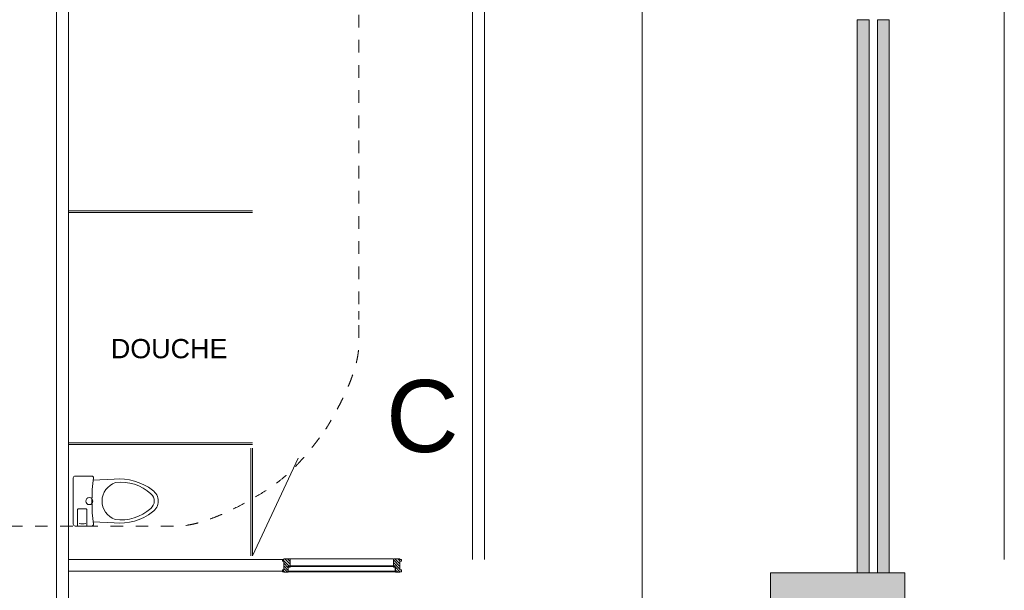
# Model space of a CAD drawing. Header units: millimetres. Extents: x -117530 to 51532, y -61772 to 24900.
# Tile 152 of 175: x -35115 to -26830, y -8200 to -3403. Entities that reach past the tile are written whole.
import ezdxf

# ---------------------------------------------------------------- set-up
doc = ezdxf.new("R2010")
doc.units = ezdxf.units.MM
doc.header["$LTSCALE"] = 254
doc.linetypes.add('Dash Style-6', pattern=[0.833282, 0.416718, -0.416565])
for name, color, linetype, lineweight in [('0.01 None', 7, 'Continuous', 0), ('HATCH_REACTORS', 7, 'Continuous', 0), ('LAYER21', 7, 'Continuous', 0), ('LAYER24', 7, 'Continuous', 0), ('LAYER31', 7, 'Continuous', 0), ('LAYER32', 7, 'Continuous', 0), ('LAYER49', 7, 'Continuous', 0), ('LAYER52', 7, 'Continuous', 0), ('LAYER74', 7, 'Continuous', 0), ('tekst', 7, 'Continuous', 0)]:
    doc.layers.add(name, color=color, linetype=linetype, lineweight=lineweight)
doc.styles.add('Arial', font='Arial')
pattern_1 = [(135, (11.314, 11.314), (11.3137, 11.3137), [])]

# ---------------------------------------------------------------- blocks, each defined once
blk = doc.blocks.new('AFVOER')
at = {"layer": 'LAYER52', "color": 1, "linetype": 'Continuous', "lineweight": 0}
blk.add_circle((0, 0), 30, dxfattribs=at)
blk = doc.blocks.new('P74A3-AB')
at = {"layer": 'LAYER74', "color": 17, "linetype": 'Continuous', "lineweight": 0}
for points in [[(0, -40), (195, -40, -0.414214), (210, -55), (210, -195, -0.414214), (195, -210, 0.067632), (-195, -210, -0.414357), (-210, -195), (-210, -55, -0.414214), (-195, -40), (0, -40)], [(210, -75), (75, -75, 0.414214), (65, -85), (65, -145, 0.414214), (75, -155), (210, -155)], [(190, -90, -0.117788), (188.9, -144.7)], [(-175, -205), (-183.7, -385.1, 0.192673), (-90.8, -707.1, 0.527564), (90.8, -707.1, 0.192673), (183.7, -385.1), (175, -205)], [(154.1, -392.2, 0.72121), (-155, -395, 0.227545), (-59.6, -693.8, 0.485792), (61.5, -691.4, 0.226853), (154.1, -392.2)]]:
    blk.add_lwpolyline(points, format="xyb", dxfattribs=at)
at = {"layer": 'LAYER52', "color": 17}
blk.add_blockref('AFVOER', (0, -175), dxfattribs=at)
blk = doc.blocks.new('LXF---BH')
at = {"layer": 'LAYER32', "linetype": 'Continuous', "lineweight": 0}
h = blk.add_hatch(dxfattribs=at)
h.set_pattern_fill('ARKEY_normaala_23', style=0, pattern_type=2)
h.set_pattern_definition(pattern_1)
h.paths.add_polyline_path([(12, 114), (67, 114), (67, 43), (50, 43), (50, 0), (12, 0), (12, 5), (0, 5), (0, 21), (12, 21), (12, 93), (0, 93), (0, 109), (12, 109)])
at = {"layer": 'LAYER32', "color": 17, "linetype": 'Continuous', "lineweight": 0, "flags": 128}
blk.add_lwpolyline([(12, 114), (67, 114), (67, 43), (50, 43), (50, 0), (12, 0), (12, 5), (0, 5), (0, 21), (12, 21), (12, 93), (0, 93), (0, 109), (12, 109), (12, 114)], close=True, dxfattribs=at)
blk = doc.blocks.new('RXF---BH')
at = {"layer": 'LAYER32', "linetype": 'Continuous', "lineweight": 0}
h = blk.add_hatch(dxfattribs=at)
h.set_pattern_fill('ARKEY_normaala_23', style=0, pattern_type=2)
h.set_pattern_definition(pattern_1)
h.paths.add_polyline_path([(-12, 114), (-67, 114), (-67, 43), (-50, 43), (-50, 0), (-12, 0), (-12, 5), (0, 5), (0, 21), (-12, 21), (-12, 93), (0, 93), (0, 109), (-12, 109)])
at = {"layer": 'LAYER32', "color": 17, "linetype": 'Continuous', "lineweight": 0, "flags": 128}
blk.add_lwpolyline([(-12, 114), (-67, 114), (-67, 43), (-50, 43), (-50, 0), (-12, 0), (-12, 5), (0, 5), (0, 21), (-12, 21), (-12, 93), (0, 93), (0, 109), (-12, 109), (-12, 114)], close=True, dxfattribs=at)

msp = doc.modelspace()

# ---------------------------------------------------------------- hatches: boundary and pattern name
at = {"layer": 'HATCH_REACTORS', "linetype": 'Continuous', "lineweight": 0}
for points in [[(-28068.2, -8052.1), (-28068.2, -3403.2), (-27968.2, -3403.2), (-27968.2, -8052.1)], [(-27898.2, -8052.1), (-27898.2, -3403.2), (-27798.2, -3403.2), (-27798.2, -8052.1)], [(-28798.2, -8302.1), (-28798.2, -8052.1), (-27668.2, -8052.1), (-27668.2, -8302.1)]]:
    msp.add_hatch(color=7, dxfattribs=at).paths.add_polyline_path(points)

# ---------------------------------------------------------------- linework, layer by layer
at = {"layer": '0.01 None', "color": 3, "linetype": 'Dash Style-6', "lineweight": 0}
msp.add_open_spline([(-34028.7, 2943.6, -28800), (-33555.2, 2943.6, -28800), (-32735, 2470, -28800), (-32261.4, 1649.8, -28800), (-32261.4, 1176.3, -28800), (-32261.4, -5892.8, -28800), (-32261.4, -6366.4, -28800), (-32735, -7186.6, -28800), (-33555.2, -7660.1, -28800), (-34028.7, -7660.1, -28800), (-41097.8, -7660.1, -28800), (-41571.4, -7660.1, -28800), (-42391.6, -7186.6, -28800), (-42865.1, -6366.4, -28800), (-42865.1, -5892.8, -28800), (-42865.1, 1176.3, -28800), (-42865.1, 1649.8, -28800), (-42391.6, 2470, -28800), (-41571.4, 2943.6, -28800), (-41097.8, 2943.6, -28800), (-34028.7, 2943.6, -28800)], degree=2, dxfattribs=at)
at = {"layer": 'HATCH_REACTORS', "color": 2, "lineweight": 0, "flags": 128}
for points in [[(-28068.2, -8052.1), (-28068.2, -3403.2), (-27968.2, -3403.2), (-27968.2, -8052.1)], [(-27898.2, -8052.1), (-27898.2, -3403.2), (-27798.2, -3403.2), (-27798.2, -8052.1)], [(-28798.2, -8302.1), (-28798.2, -8052.1), (-27668.2, -8052.1), (-27668.2, -8302.1)]]:
    msp.add_lwpolyline(points, close=True, dxfattribs=at)
at = {"layer": 'LAYER21', "color": 2, "linetype": 'Continuous', "lineweight": 0}
for p, q in [((-34805, -8300, -28800), (-34805, 4611, -28800)), ((-34705, -8300, -28800), (-34705, 4611, -28800)), ((-31305, -7940, -28800), (-31305, 3960, -28800)), ((-31205, -7940, -28800), (-31205, 3960, -28800)), ((-26830, 3960, -28800), (-26830, -7940, -28800)), ((-33155, -7910, -28800), (-32771.5, -7088.4, -28800)), ((-34705, -7940, -28800), (-32905, -7940, -28800)), ((-34705, -8040, -28800), (-32905, -8040, -28800))]:
    msp.add_line(p, q, dxfattribs=at)
at = {"layer": 'LAYER21', "color": 2, "linetype": 'Continuous', "lineweight": 0, "flags": 128}
msp.add_lwpolyline([(-29878.2, -42422.1), (-29878.2, -933.1), (-32703.2, -933.1), (-32703.2, 1562.9)], dxfattribs=at)
at = {"layer": 'LAYER24', "color": 2, "linetype": 'Continuous', "lineweight": 0, "flags": 128}
msp.add_lwpolyline([(-28798.2, -8302.1), (-27668.2, -8302.1), (-27668.2, -8052.1), (-28798.2, -8052.1), (-28798.2, -8302.1)], dxfattribs=at)
at = {"layer": 'LAYER31', "color": 2, "linetype": 'Continuous', "lineweight": 0}
for p, q in [((-32840, -7935, -28800), (-31974, -7935, -28800)), ((-32855, -8000, -28800), (-32855, -7994, -28800)), ((-32855, -7995, -28800), (-31955, -7995, -28800)), ((-32855, -8040, -28800), (-32855, -8000, -28800)), ((-31955, -8000, -28800), (-31955, -7994, -28800)), ((-31955, -8040, -28800), (-31955, -8000, -28800)), ((-32855, -8045, -28800), (-31955, -8045, -28800))]:
    msp.add_line(p, q, dxfattribs=at)
at = {"layer": 'LAYER49', "color": 2, "linetype": 'Continuous', "lineweight": 0}
for p, q in [((-34705, -5010, -28800), (-33155, -5010, -28800)), ((-34705, -5025, -28800), (-33155, -5025, -28800)), ((-34705, -6960, -28800), (-33155, -6960, -28800)), ((-34705, -6975, -28800), (-33155, -6975, -28800)), ((-33170, -7005, -28800), (-33170, -7911.7, -28800)), ((-33155, -7005, -28800), (-33155, -7911.7, -28800)), ((-32855, -8000, -28800), (-31959, -8000, -28800)), ((-32855, -8040, -28800), (-31959, -8040, -28800))]:
    msp.add_line(p, q, dxfattribs=at)

# ---------------------------------------------------------------- block references
at = {"layer": 'LAYER32', "color": 2, "rotation": 5.008956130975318e-06}
for name, p in [('LXF---BH', (-32905, -8049, -28800)), ('RXF---BH', (-31903, -8049, -28800))]:
    msp.add_blockref(name, p, dxfattribs=at)
at = {"layer": 'LAYER74', "color": 2, "xscale": -1, "rotation": 90}
msp.add_blockref('P74A3-AB', (-34704.1, -7450, -28800), dxfattribs=at)

# ---------------------------------------------------------------- texts
at = {"layer": '0.01 None', "color": 1, "insert": (-32032.4, -6431.8, -28800), "char_height": 606.1, "attachment_point": 1, "line_spacing_factor": 0.967741, "style": 'Arial'}
msp.add_mtext('C', dxfattribs=at)
at = {"layer": 'tekst', "color": 1, "insert": (-34347.9, -6251.5, -28800), "char_height": 162, "attachment_point": 7, "line_spacing_factor": 1.338688, "style": 'Arial'}
msp.add_mtext('DOUCHE', dxfattribs=at)

doc.saveas('drawing.dxf')
